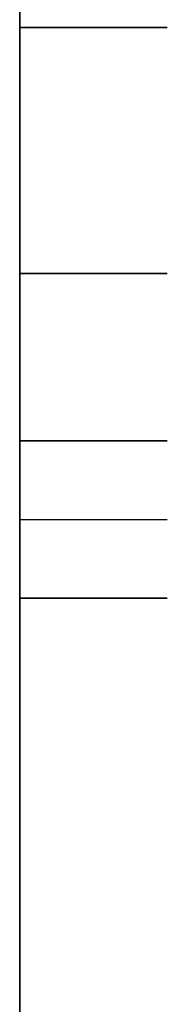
# Model space of a CAD drawing. Header units: millimetres. Extents: x -368 to 368, y -356 to 344.
# Tile 211 of 256: x -352.5 to -349.5, y 269.18 to 289.19. Entities that reach past the tile are written whole.
import ezdxf

# ---------------------------------------------------------------- set-up
doc = ezdxf.new("R2010")
doc.units = ezdxf.units.MM
doc.layers.add('Livello 01', color=7, linetype='Continuous')

# ---------------------------------------------------------------- blocks, each defined once
blk = doc.blocks.new('MCP144A10_02')
at = {"layer": 'Livello 01', "color": 253, "true_color": 0x999999}
blk.add_line((-312.5, 15, 7.5), (312.5, 15, 7.5), dxfattribs=at)
for points in [[(-312.5, 15), (312.5, 15)], [(312.5, 15, 15), (-312.5, 15, 15)]]:
    blk.add_open_spline(points, degree=1, dxfattribs=at)
blk = doc.blocks.new('MCP144A05_02')
at = {"layer": 'Livello 01', "color": 254, "true_color": 0xd9d9d9}
for p, q in [((-20, 16.6), (-20, 16.6, -3)), ((20, 16.6), (20, 16.6, -3)), ((-20, 13.4), (-20, 13.4, -3)), ((20, 13.4), (20, 13.4, -3))]:
    blk.add_line(p, q, dxfattribs=at)
at = {"layer": 'Livello 01', "color": 254, "true_color": 0xd9d9d9, "extrusion": (0, 0, -1)}
for centre, start, end in [((20, 15), 0, 180), ((20, 15), 180, 0), ((-20, 15), 180, 0)]:
    blk.add_arc(centre, 1.6, start, end, dxfattribs=at)
at = {"layer": 'Livello 01', "color": 254, "true_color": 0xd9d9d9}
blk.add_arc((20, 15), 1.6, 0, 180, dxfattribs=at)
for points in [[(-25, 25), (25, 25)], [(-25, 25, -3), (-25, 25)], [(25, 25), (25, 25, -3)], [(-30, -20), (-30, 20)], [(-30, 20), (-30, 20, -3)], [(30, 20, -3), (30, 20)], [(30, 20), (30, -20)], [(-21.6, 15), (-21.6, 15, -3)], [(-18.4, 15, -3), (-18.4, 15)], [(18.4, 15), (18.4, 15, -3)], [(21.6, 15, -3), (21.6, 15)]]:
    blk.add_open_spline(points, degree=1, dxfattribs=at)
blk = doc.blocks.new('MCA144A05_023')
at = {"layer": 'Livello 01'}
blk.add_blockref('MCP144A05_02', (0, 0), dxfattribs=at)
blk = doc.blocks.new('MCA144A05_021')
at = {"layer": 'Livello 01'}
blk.add_blockref('MCP144A05_02', (0, 0), dxfattribs=at)
blk = doc.blocks.new('MCA144A01_04')
at = {"layer": 'Livello 01', "extrusion": (-1, -1.62318e-17, 6.58731e-17), "rotation": 270}
blk.add_blockref('MCA144A05_023', (-185, -555, 352.5), dxfattribs=at)
at = {"layer": 'Livello 01', "extrusion": (7.14179e-15, -1, -1.11022e-16), "rotation": 90}
for p in [(-337.5, -312.5, -110), (-337.5, -312.5, 45)]:
    blk.add_blockref('MCP144A10_02', p, dxfattribs=at)
at = {"layer": 'Livello 01', "extrusion": (-1, 1.62318e-17, 6.58731e-17), "rotation": 90}
blk.add_blockref('MCA144A05_021', (185, -555, 352.5), dxfattribs=at)

msp = doc.modelspace()

# ---------------------------------------------------------------- block references
at = {"layer": 'Livello 01', "extrusion": (0, -1, -5.55112e-16)}
msp.add_blockref('MCA144A01_04', (0, -284.03, 295.97), dxfattribs=at)

doc.saveas('drawing.dxf')
